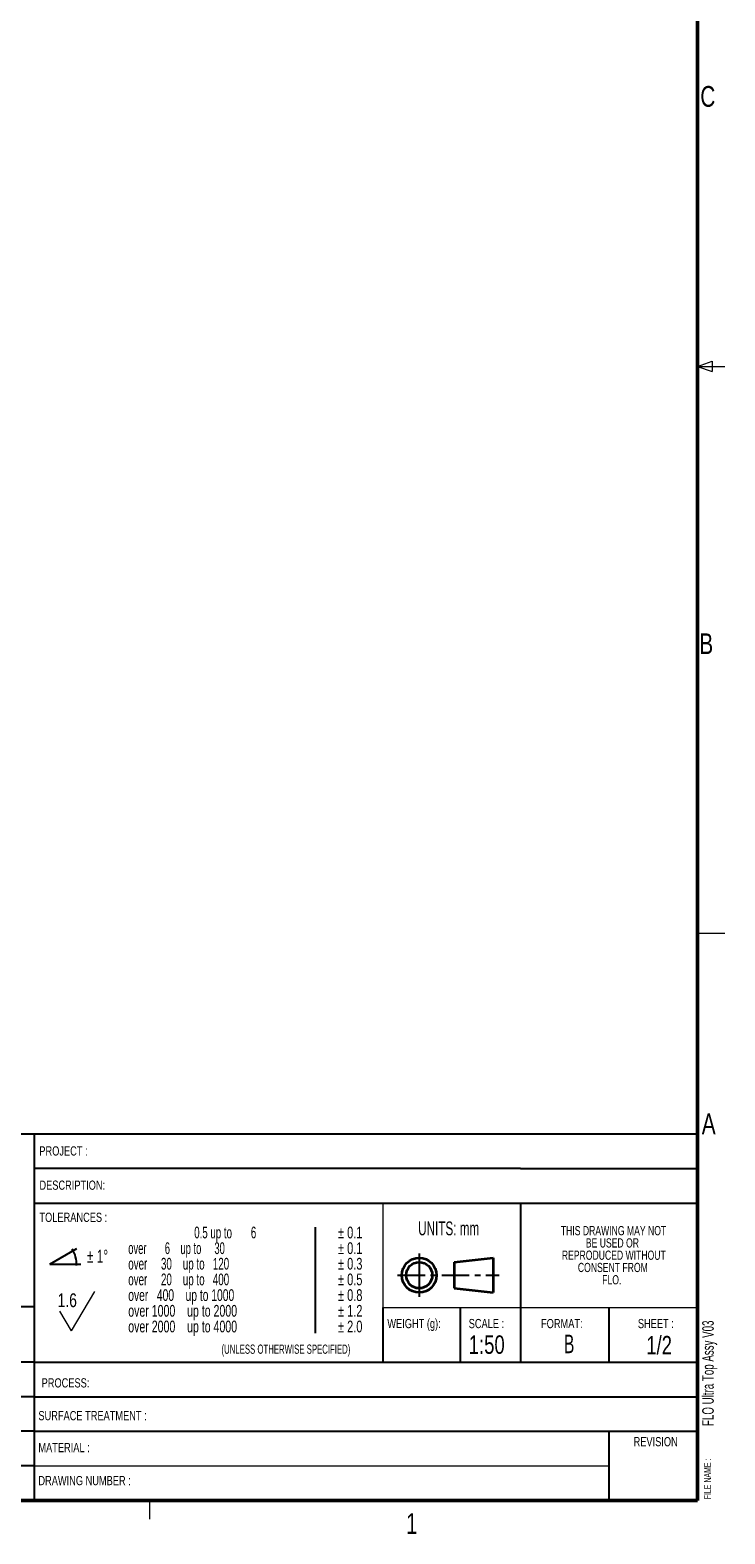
# Model space of a CAD drawing. Header units: millimetres. Extents: x 6 to 425, y 6 to 273.
# Tile 102 of 103: x 346 to 425, y 6 to 178. Entities that reach past the tile are written whole.
import ezdxf

# ---------------------------------------------------------------- set-up
doc = ezdxf.new("R2010")
doc.units = ezdxf.units.MM
doc.linetypes.add('CENTER', pattern=[10.16, 6.35, -1.27, 1.27, -1.27])
doc.layers.add('CARTOUCHE', color=7, linetype='Continuous')
doc.layers.add('DIM', color=7, linetype='Continuous')
doc.styles.add('SLDTEXTSTYLE0', font='TXT', dxfattribs={"width": 0.6875})
doc.styles.add('SLDTEXTSTYLE1', font='TXT', dxfattribs={"width": 0.617647})
doc.styles.add('SLDTEXTSTYLE10', font='TXT', dxfattribs={"width": 0.631579})
doc.styles.add('SLDTEXTSTYLE11', font='TXT', dxfattribs={"width": 0.605})
doc.styles.add('SLDTEXTSTYLE2', font='TXT', dxfattribs={"width": 0.598214})
doc.styles.add('SLDTEXTSTYLE3', font='TXT', dxfattribs={"width": 0.625})
doc.styles.add('SLDTEXTSTYLE4', font='TXT', dxfattribs={"width": 0.65625})
doc.styles.add('SLDTEXTSTYLE5', font='TXT', dxfattribs={"width": 0.673913})
doc.styles.add('SLDTEXTSTYLE6', font='TXT', dxfattribs={"width": 0.7})
doc.styles.add('SLDTEXTSTYLE7', font='TXT', dxfattribs={"width": 0.75})
doc.styles.add('SLDTEXTSTYLE8', font='TXT', dxfattribs={"width": 0.632911})

# ---------------------------------------------------------------- blocks, each defined once
blk = doc.blocks.new('SW_NOTE_0')
at = {"layer": 'CARTOUCHE', "color": 0, "insert": (0.4, 1.36), "char_height": 1.058, "attachment_point": 1, "style": 'SLDTEXTSTYLE0'}
blk.add_mtext('± 1°', dxfattribs=at)
blk = doc.blocks.new('Bloc5_1')
at = {"layer": 'DIM'}
for q in [(373.32, 38.57), (373.66, 37.29)]:
    blk.add_line((371.1, 37.29), q, dxfattribs=at)
blk.add_arc((371.1, 37.29), 2.21, 357.2165, 33.7294, dxfattribs=at)
at = {"layer": 'CARTOUCHE', "color": 7}
blk.add_blockref('SW_NOTE_0', (373.76, 37.11), dxfattribs=at)
blk = doc.blocks.new('SW_NOTE_0_1')
at = {"layer": 'CARTOUCHE', "color": 0, "char_height": 0.7937, "attachment_point": 1}
for s, insert, style in [('0.5 up to       6', (4.46, 1.02), 'SLDTEXTSTYLE1'), ('over       6    up to     30', (0, -0.04), 'SLDTEXTSTYLE2'), ('over     30    up to   120', (0, -1.09), 'SLDTEXTSTYLE3'), ('over     20    up to   400', (0, -2.15), 'SLDTEXTSTYLE3'), ('over   400    up to 1000', (0, -3.21), 'SLDTEXTSTYLE4'), ('over 1000    up to 2000', (0, -4.27), 'SLDTEXTSTYLE5'), ('over 2000    up to 4000', (0, -5.33), 'SLDTEXTSTYLE5')]:
    blk.add_mtext(s, dxfattribs=dict(at, insert=insert, style=style))
blk = doc.blocks.new('SW_NOTE_0_2')
at = {"layer": 'CARTOUCHE', "color": 0, "char_height": 0.794, "attachment_point": 1, "style": 'SLDTEXTSTYLE6'}
for s, insert in [('± 0.1', (0, 1.02)), ('± 0.1', (0, -0.04)), ('± 0.3', (0, -1.09)), ('± 0.5', (0, -2.15)), ('± 0.8', (0, -3.21)), ('± 1.2', (0, -4.27)), ('± 2.0', (0, -5.33))]:
    blk.add_mtext(s, dxfattribs=dict(at, insert=insert))
blk = doc.blocks.new('Bloc7_1')
at = {"layer": 'DIM'}
blk.add_line((394.09, 39.93), (394.09, 32.77), dxfattribs=at)
at = {"layer": 'CARTOUCHE', "color": 7}
for name, p in [('SW_NOTE_0_1', (381.46, 38.94)), ('SW_NOTE_0_2', (395.64, 38.94))]:
    blk.add_blockref(name, p, dxfattribs=at)
blk = doc.blocks.new('ISO_1')
at = {"layer": 'DIM', "lineweight": 25}
blk.add_line((-6.67, 5), (-6.67, -5), dxfattribs=at)
at = {"layer": 'DIM', "lineweight": 35}
for p, q in [((1.33, 3), (10.33, 4)), ((10.33, 4), (10.33, -4)), ((1.33, 3), (1.33, -3)), ((1.33, -3), (10.33, -4))]:
    blk.add_line(p, q, dxfattribs=at)
at = {"layer": 'DIM', "linetype": 'CENTER', "lineweight": 25}
blk.add_line((-11.67, 0), (11.67, 0), dxfattribs=at)
at = {"layer": 'DIM', "lineweight": 35}
for radius in [4, 3]:
    blk.add_circle((-6.67, 0), radius, dxfattribs=at)
blk = doc.blocks.new('SW_NOTE_0_19')
at = {"color": 0, "linetype": 'Continuous', "lineweight": 0, "insert": (0, 3.07), "char_height": 2.38, "attachment_point": 1, "style": 'SLDTEXTSTYLE7'}
blk.add_mtext('1', dxfattribs=at)
blk = doc.blocks.new('SW_NOTE_0_24')
at = {"color": 0, "linetype": 'Continuous', "lineweight": 0, "insert": (0, 3.07), "char_height": 2.38, "attachment_point": 1, "style": 'SLDTEXTSTYLE7'}
blk.add_mtext('A', dxfattribs=at)
blk = doc.blocks.new('SW_NOTE_0_25')
at = {"color": 0, "linetype": 'Continuous', "lineweight": 0, "insert": (0, 3.07), "char_height": 2.38, "attachment_point": 1, "style": 'SLDTEXTSTYLE7'}
blk.add_mtext('B', dxfattribs=at)
blk = doc.blocks.new('SW_NOTE_0_26')
at = {"color": 0, "linetype": 'Continuous', "lineweight": 0, "insert": (0, 3.07), "char_height": 2.38, "attachment_point": 1, "style": 'SLDTEXTSTYLE7'}
blk.add_mtext('C', dxfattribs=at)
blk = doc.blocks.new('Cadre cartouche_1')
at = {"color": 7, "linetype": 'Continuous', "lineweight": 50}
for q in [(423.39, 271.05), (10.39, 10.66)]:
    blk.add_line((423.39, 10.66), q, dxfattribs=at)
at = {"color": 7, "linetype": 'Continuous', "lineweight": 18}
for p, q in [((423.39, 140.86), (425.09, 141.47)), ((423.39, 140.86), (426.56, 140.86)), ((423.39, 140.86), (425.09, 140.28)), ((425.09, 141.47), (425.09, 140.28)), ((423.39, 75.77), (426.56, 75.77)), ((360.44, 10.66), (360.44, 8.5))]:
    blk.add_line(p, q, dxfattribs=at)
at = {"color": 7, "linetype": 'Continuous', "lineweight": 0}
for name, p in [('SW_NOTE_0_26', (423.73, 169.98)), ('SW_NOTE_0_25', (423.62, 107.14)), ('SW_NOTE_0_24', (423.9, 52.01)), ('SW_NOTE_0_19', (389.91, 6.12))]:
    blk.add_blockref(name, p, dxfattribs=at)
blk = doc.blocks.new('SW_SFSYMBOL_0')
at = {"color": 0, "linetype": 'Continuous', "lineweight": 18}
for q in [(4.27, 2.27), (0.25, 0)]:
    blk.add_line((1.59, -2.27), q, dxfattribs=at)
at = {"color": 0, "linetype": 'Continuous', "lineweight": 18, "insert": (0, 2.05), "char_height": 1.587, "attachment_point": 1, "style": 'SLDTEXTSTYLE7'}
blk.add_mtext('1.6', dxfattribs=at)
blk = doc.blocks.new('SW_SFSYMBOL_1')
at = {"color": 0, "linetype": 'Continuous', "lineweight": 18}
for q in [(4.27, 2.27), (0.25, 0)]:
    blk.add_line((1.59, -2.27), q, dxfattribs=at)
at = {"color": 0, "linetype": 'Continuous', "lineweight": 18, "insert": (0, 2.05), "char_height": 1.587, "attachment_point": 1, "style": 'SLDTEXTSTYLE7'}
blk.add_mtext('1.6', dxfattribs=at)

msp = doc.modelspace()

# ---------------------------------------------------------------- linework, layer by layer
at = {"layer": 'CARTOUCHE', "color": 178}
msp.add_line((306.41, 51.6), (422.29, 51.6), dxfattribs=at)
at = {"layer": 'CARTOUCHE', "color": 8, "linetype": 'Continuous'}
for p, q in [((346.09, 51.6), (346.09, 9.53)), ((346.09, 17.46), (422.29, 17.46))]:
    msp.add_line(p, q, dxfattribs=at)
at = {"layer": 'CARTOUCHE', "color": 8}
for p, q in [((401.97, 47.63), (346.09, 47.63)), ((401.97, 47.63), (422.29, 47.63)), ((346.09, 43.66), (422.29, 43.66)), ((401.97, 43.66), (401.97, 29.41)), ((346.09, 31.76), (306.41, 31.76)), ((386.14, 31.69), (386.14, 25.4)), ((395.03, 31.69), (395.03, 25.4)), ((412.13, 31.69), (412.13, 25.4)), ((401.97, 29.41), (401.97, 25.4)), ((346.09, 25.4), (306.41, 25.4)), ((346.09, 25.4), (422.29, 25.4)), ((346.09, 21.43), (306.41, 21.43)), ((346.09, 21.43), (422.29, 21.43)), ((346.09, 17.46), (306.41, 17.46)), ((412.13, 17.46), (412.13, 9.53)), ((346.09, 13.5), (306.41, 13.5))]:
    msp.add_line(p, q, dxfattribs=at)
at = {"layer": 'DIM', "lineweight": 18}
for p, q in [((386.14, 43.66), (386.14, 31.69)), ((386.14, 31.69), (422.29, 31.69)), ((346.09, 13.5), (412.13, 13.5))]:
    msp.add_line(p, q, dxfattribs=at)

# ---------------------------------------------------------------- block references
at = {"color": 7, "linetype": 'Continuous'}
for name, p, xscale, yscale, zscale in [('Bloc7_1', (-291.58, -26.97), 1.700000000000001, 1.700000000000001, 1.700000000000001), ('Bloc5_1', (-171.66, -15.55), 1.4, 1.4, 1.4)]:
    msp.add_blockref(name, p, dxfattribs=dict(at, xscale=xscale, yscale=yscale, zscale=zscale))
at = {"color": 7, "linetype": 'Continuous', "lineweight": 18}
for name in ['SW_SFSYMBOL_0', 'SW_SFSYMBOL_1']:
    msp.add_blockref(name, (348.79, 31.25), dxfattribs=at)
at = {"layer": 'DIM'}
msp.add_blockref('Cadre cartouche_1', (-1.1, -1.13), dxfattribs=at)
at = {"layer": 'DIM', "xscale": 0.5, "yscale": 0.5, "zscale": 0.5}
msp.add_blockref('ISO_1', (393.67, 35.38), dxfattribs=at)

# ---------------------------------------------------------------- texts
at = {"layer": 'CARTOUCHE', "color": 7}
for s, insert, char_height, attachment_point, style in [('PROJECT :', (346.69, 50.18), 1.058, 1, 'SLDTEXTSTYLE7'), ('DESCRIPTION:', (346.7, 46.25), 1.0583, 1, 'SLDTEXTSTYLE7'), ('TOLERANCES :', (346.7, 42.56), 1.0583, 1, 'SLDTEXTSTYLE7'), ('UNITS: mm', (393.72, 41.55), 1.587, 2, 'SLDTEXTSTYLE8'), ('THIS DRAWING MAY NOT', (412.66, 41.03), 1.0583, 2, 'SLDTEXTSTYLE6'), ('REPRODUCED WITHOUT', (412.69, 38.21), 1.0583, 2, 'SLDTEXTSTYLE6'), ('BE USED OR', (412.53, 39.62), 1.058, 2, 'SLDTEXTSTYLE6'), ('CONSENT FROM', (412.58, 36.8), 1.0583, 2, 'SLDTEXTSTYLE6'), ('FLO.', (412.46, 35.39), 1.058, 2, 'SLDTEXTSTYLE6'), ('WEIGHT (g):', (386.67, 30.36), 1.0583, 1, 'SLDTEXTSTYLE7'), ('SCALE :', (396.02, 30.36), 1.058, 1, 'SLDTEXTSTYLE7'), ('FORMAT:', (406.72, 30.36), 1.058, 2, 'SLDTEXTSTYLE7'), ('SHEET :', (415.46, 30.36), 1.058, 1, 'SLDTEXTSTYLE7'), ('1:50', (398.09, 28.47), 2.117, 2, 'SLDTEXTSTYLE7'), ('B', (407.56, 28.55), 2.12, 2, 'SLDTEXTSTYLE10'), ('1/2', (417.9, 28.41), 2.117, 2, 'SLDTEXTSTYLE7'), ('(UNLESS OTHERWISE SPECIFIED)', (375.02, 27.42), 1.0583, 2, 'SLDTEXTSTYLE10'), ('PROCESS:', (346.95, 23.55), 1.058, 1, 'SLDTEXTSTYLE7'), ('SURFACE TREATMENT :', (346.58, 19.79), 1.0583, 1, 'SLDTEXTSTYLE7'), ('MATERIAL :', (346.58, 16.12), 1.058, 1, 'SLDTEXTSTYLE7'), ('REVISION', (417.5, 16.8), 1.058, 2, 'SLDTEXTSTYLE7'), ('DRAWING NUMBER :', (346.58, 12.33), 1.0583, 1, 'SLDTEXTSTYLE7')]:
    msp.add_mtext(s, dxfattribs=dict(at, insert=insert, char_height=char_height, attachment_point=attachment_point, style=style))
at = {"layer": 'CARTOUCHE', "color": 218, "insert": (422.85, 18.07), "char_height": 1.3229, "attachment_point": 1, "rotation": 90, "style": 'SLDTEXTSTYLE10'}
msp.add_mtext('FLO Ultra Top Assy V03', dxfattribs=at)
at = {"layer": 'CARTOUCHE', "color": 7, "insert": (423.06, 9.65), "char_height": 0.7937, "attachment_point": 1, "rotation": 90, "style": 'SLDTEXTSTYLE11'}
msp.add_mtext('FILE NAME :', dxfattribs=at)

doc.saveas('drawing.dxf')
